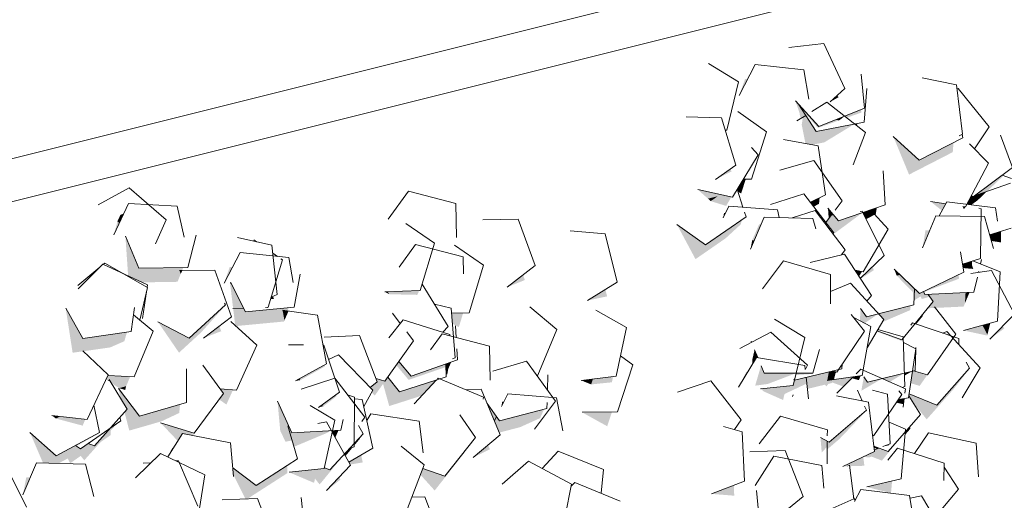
# Model space of a CAD drawing. Header units: millimetres. Extents: x 7522813 to 7573737, y -9734 to 10800.
# Tile 15 of 71: x 7529962 to 7531713, y 1136 to 1990. Entities that reach past the tile are written whole.
import ezdxf

# ---------------------------------------------------------------- set-up
doc = ezdxf.new("R2010")
doc.units = ezdxf.units.MM
doc.header["$MEASUREMENT"] = 0
for name, color, linetype in [('Nowe_2025-10-27 Żywopłot', 7, 'Continuous'), ('Nowe_260-A Balustrady', 7, 'Continuous'), ('Nowe_280-A Dachy Powłoki', 7, 'Continuous')]:
    doc.layers.add(name, color=color, linetype=linetype)
for name, color, linetype, lineweight, true_color in [('Nowe_2025-10-27 Żywopłot_Nr_pióra__81', 7, 'Continuous', 13, 0x6a6a6a), ('Nowe_2025-10-27 Żywopłot_Nr_pióra__82', 7, 'Continuous', 13, 0xaaaaaa), ('Nowe_280-A Dachy Powłoki_Nr_pióra__61', 7, 'Continuous', 13, 0x6a6a6a), ('Nowe_280-A Dachy Powłoki_Nr_pióra__81', 7, 'Continuous', 13, 0x6a6a6a)]:
    doc.layers.add(name, color=color, linetype=linetype, lineweight=lineweight, true_color=true_color)
doc.layers.add('Nowe_260-A Balustrady_Nr_pióra__11', color=7, linetype='Continuous', lineweight=13)

# ---------------------------------------------------------------- blocks, each defined once
blk = doc.blocks.new('ElemPrzekroju_10', base_point=(6982742.1, 0))
at = {"layer": 'Nowe_260-A Balustrady_Nr_pióra__11', "color": 7, "linetype": 'Continuous', "lineweight": 13}
blk.add_line((7524874.6, 472.5), (7545705.1, 5688.5), dxfattribs=at)
blk = doc.blocks.new('ElemPrzekroju_77', base_point=(6982742.1, 0))
at = {"layer": 'Nowe_280-A Dachy Powłoki_Nr_pióra__81', "linetype": 'Continuous', "lineweight": 0, "true_color": 0x1a1a1a}
for points in [[(7531241.6, 1855.7), (7531256.5, 1884.3), (7531252.1, 1884.8)], [(7531341.8, 1845.1), (7531348.8, 1824.3), (7531350.7, 1814.3), (7531359.9, 1820.1), (7531347.2, 1840), (7531342.6, 1845)], [(7531446.8, 1804.9), (7531450.8, 1801.8), (7531451.9, 1805.9)], [(7531352.8, 1803.5), (7531359.4, 1770.1), (7531371.5, 1767.9), (7531393, 1772.2)], [(7531539.8, 1760.5), (7531515.7, 1782.5), (7531526.2, 1757.1)], [(7531539.8, 1760.5), (7531526.2, 1757.1), (7531543.7, 1714.9), (7531621.4, 1754.8), (7531622.7, 1771.7), (7531561.8, 1740.5)], [(7531248.8, 1706.6), (7531237.9, 1688.8), (7531239, 1685.3), (7531247, 1687.3), (7531253.2, 1706.7)], [(7531208, 1679.5), (7531168, 1688.1), (7531186, 1672.1), (7531203.6, 1676.5)], [(7531239, 1685.3), (7531239.3, 1684.5), (7531245.1, 1681.3), (7531247, 1687.3)], [(7531647, 1662.6), (7531649.4, 1661.7), (7531654.6, 1661.1), (7531665.8, 1669.4), (7531665.9, 1677.5), (7531664.9, 1678.7), (7531665.9, 1679.1), (7531665.9, 1681.6), (7531657.4, 1675.2), (7531654.6, 1677.1)], [(7531203.6, 1676.5), (7531186, 1672.1), (7531190.9, 1667.7)], [(7531582.1, 1666.8), (7531602.4, 1650.8), (7531609, 1662.8)], [(7531486.4, 1656.1), (7531475.1, 1652.2), (7531484, 1642.4)], [(7530135.7, 1631.6), (7530129.6, 1607.7), (7530139.2, 1628.5)], [(7531400.5, 1636.1), (7531395.7, 1629.9), (7531410, 1611.1), (7531409.4, 1610.3), (7531412.7, 1611.5)], [(7531405.3, 1642.5), (7531409.8, 1643.1), (7531407.7, 1645.6)], [(7531181.9, 1590.2), (7531130.8, 1626.2), (7531163.9, 1564.6), (7531217.5, 1601.7), (7531200.5, 1603)], [(7531572.9, 1615.8), (7531567.7, 1584.6), (7531580.5, 1615.8)], [(7531689.4, 1598.8), (7531689.9, 1596.9), (7531706.9, 1594.4), (7531707.1, 1614.2), (7531703.9, 1613.1), (7531706.4, 1596.7)], [(7530173.7, 1548.5), (7530150, 1605.2), (7530154.8, 1535), (7530180, 1523.3), (7530242.7, 1524.3), (7530248.3, 1538.4), (7530246.2, 1544.5), (7530250.8, 1544.5), (7530252.9, 1549.8)], [(7531261.7, 1582.5), (7531268.2, 1597.8), (7531264.7, 1598.1)], [(7530335.7, 1550.9), (7530325.4, 1521.7), (7530340.3, 1550.4)], [(7531478.5, 1550.7), (7531457, 1530.1), (7531457.4, 1529.5), (7531481.2, 1545.2)], [(7531517.2, 1547), (7531521.7, 1535.3), (7531527.7, 1536.8)], [(7530829.1, 1514.8), (7530860.4, 1527.5), (7530857.1, 1536.5)], [(7530338.5, 1520.4), (7530336.3, 1520.6), (7530341.4, 1478.3), (7530348.3, 1501)], [(7530616.8, 1506.4), (7530611.6, 1506.2), (7530619.4, 1502.2)], [(7530971.5, 1490.9), (7531006.6, 1498.4), (7531003.5, 1510.8)], [(7531586.4, 1489.2), (7531576.6, 1477.2), (7531587.1, 1477.7), (7531588.7, 1480), (7531590.4, 1477.9), (7531640.8, 1480.3), (7531643.1, 1486.3), (7531644.1, 1504.4), (7531643.7, 1505.1), (7531577.9, 1502)], [(7530043.8, 1477.5), (7530056.1, 1398.2), (7530073.7, 1400.7), (7530074.1, 1401.4), (7530074.7, 1400.8), (7530123, 1407.7), (7530133.1, 1432.1), (7530074.2, 1423.8)], [(7530360.2, 1477.6), (7530341, 1477), (7530341.6, 1476.7), (7530343.5, 1461.4), (7530393.6, 1474), (7530363.5, 1471.1)], [(7530393.6, 1474), (7530343.5, 1461.4), (7530345.3, 1446.2), (7530346, 1445.6), (7530432.1, 1453.7), (7530432.8, 1455.8), (7530429.5, 1473.8), (7530438.5, 1472.5), (7530440.6, 1478.4)], [(7530730, 1468.3), (7530731.5, 1449.8), (7530743, 1443.8), (7530750.7, 1469)], [(7531493, 1468.4), (7531489.3, 1467.5), (7531490.9, 1465.8)], [(7531567.7, 1466.3), (7531554, 1449.6), (7531556.2, 1448.9), (7531568.3, 1463.6)], [(7530240.8, 1435.8), (7530207.9, 1453), (7530222.7, 1431.3)], [(7530222.7, 1431.3), (7530245.3, 1398.3), (7530285, 1434.7), (7530282.6, 1441.5), (7530263.4, 1423.9), (7530240.8, 1435.8)], [(7530288.7, 1424.3), (7530320.3, 1436.5), (7530317, 1445.9)], [(7531674.3, 1447), (7531640.4, 1437.8), (7531682.9, 1428.7), (7531683, 1430.4)], [(7531709.8, 1445.4), (7531687.1, 1422.6), (7531712.9, 1441.2), (7531710.7, 1445.4)], [(7531263.6, 1416.7), (7531262.8, 1418.9), (7531262.9, 1416.3)], [(7531267.9, 1382.6), (7531264.7, 1385.5), (7531265.1, 1378)], [(7530719.9, 1370.5), (7530720.2, 1359.2), (7530722.5, 1360), (7530724.1, 1369.4)], [(7531549.9, 1365.7), (7531546.8, 1345), (7531548.1, 1343.6), (7531564.7, 1362.3), (7531551.3, 1366)], [(7530119.1, 1357.8), (7530115.6, 1350.5), (7530118.9, 1348.3), (7530121.2, 1350.9), (7530125.4, 1344), (7530138.9, 1335.2), (7530151.4, 1338.8), (7530158.3, 1355.5)], [(7530452.6, 1348.4), (7530460.8, 1349.3), (7530459.8, 1352.3)], [(7530598, 1346.5), (7530585.3, 1336.2), (7530590, 1331.4), (7530588, 1327.8), (7530593.5, 1322.2), (7530608.2, 1342.8), (7530619.2, 1303.4), (7530676.9, 1321.9), (7530703.5, 1350.2), (7530637.3, 1329), (7530616.6, 1354.8), (7530611.6, 1347.8), (7530595.8, 1352.4)], [(7530960.6, 1349.1), (7530978.3, 1341.9), (7530981.5, 1351.6)], [(7531254.2, 1364.4), (7531240.6, 1336.9), (7531256.7, 1364)], [(7531401, 1364.3), (7531360.5, 1354.6), (7531362.8, 1333.9), (7531393.9, 1341.4), (7531396.9, 1338.4), (7531400, 1342.8), (7531406.3, 1344.3), (7531406.6, 1345.5), (7531426.6, 1338.2), (7531429.9, 1341), (7531444.2, 1355.6), (7531398.2, 1348.6)], [(7530175, 1285.3), (7530137.5, 1334.8), (7530142.4, 1316.1), (7530153.3, 1298), (7530148.4, 1292.6), (7530156.9, 1259.8), (7530213.9, 1276.2), (7530233.2, 1302.1)], [(7530316.6, 1315.2), (7530329.6, 1306.1), (7530341.3, 1332.2), (7530318.4, 1334.3), (7530324.5, 1325.9)], [(7531543.8, 1325.3), (7531543.3, 1321.8), (7531551.8, 1308.3), (7531575.1, 1279.8), (7531623.5, 1334.3), (7531621.2, 1336.9), (7531593.2, 1305.3)], [(7531321.8, 1323.3), (7531285.3, 1329.4), (7531319.6, 1314.2)], [(7530212.2, 1273.9), (7530243.2, 1241.3), (7530251.5, 1254.5), (7530269.8, 1251), (7530306.4, 1300.3), (7530306.2, 1301.2), (7530272.2, 1255.4)], [(7530446.1, 1256.1), (7530420.5, 1312.1), (7530425.3, 1259.7), (7530438.9, 1268.4), (7530449.6, 1231.6), (7530451.3, 1231.7), (7530454.8, 1247.6), (7530449.9, 1256.3)], [(7530809.9, 1284.8), (7530793.5, 1307.7), (7530806.1, 1277)], [(7530033.5, 1285), (7530019.3, 1286.6), (7530026.5, 1281.2)], [(7531015.2, 1292.9), (7530962.1, 1292.3), (7531006.9, 1267.5)], [(7530026.9, 1215.2), (7529980.2, 1256.5), (7530003.5, 1202.1), (7530031, 1201.5), (7530047.3, 1210.2), (7530051.8, 1201.8), (7530070.5, 1214.8), (7530076.8, 1207), (7530105.5, 1239.1), (7530123.6, 1251.7), (7530123.5, 1259.3), (7530135.2, 1272.4), (7530135.2, 1272.8), (7530123.6, 1264.7), (7530094.9, 1232.6), (7530083.9, 1237.1), (7530069.9, 1227.4), (7530061.2, 1233.5)], [(7530852.2, 1266), (7530809.1, 1269.6), (7530814.6, 1256.2)], [(7530878.7, 1263.7), (7530877.6, 1262.3), (7530878.8, 1263.7)], [(7531537, 1257.4), (7531536.5, 1252.2), (7531546, 1263.1), (7531545.2, 1267)], [(7531398.1, 1226.3), (7531419.5, 1244.6), (7531418.4, 1253.7), (7531401.3, 1239.1), (7531398.2, 1240.8)], [(7530224.8, 1213.3), (7530225.4, 1213), (7530235.2, 1228.6), (7530233.5, 1228.9)], [(7530768.4, 1212.1), (7530798.2, 1226.6), (7530795, 1234.4)], [(7531552.9, 1219), (7531553.4, 1218.9), (7531561.1, 1230.4), (7531560.1, 1230.6)], [(7530547.5, 1203.8), (7530549.9, 1199.5), (7530572.1, 1203.2), (7530569.2, 1216.5)], [(7530678.9, 1192.2), (7530674.7, 1181.3), (7530700, 1153.3), (7530754.4, 1222.2), (7530753.9, 1224.3), (7530718.1, 1178.9)], [(7531473.8, 1218.8), (7531425.6, 1196.1), (7531432.7, 1196.3), (7531437.6, 1198.5), (7531437.9, 1196.5), (7531464.2, 1197.3), (7531462.3, 1213), (7531473.2, 1212.2)], [(7530382.5, 1162.5), (7530341, 1193.8), (7530342.1, 1181.2), (7530363.6, 1138.4), (7530366.9, 1138.5), (7530437.9, 1184.1), (7530438.1, 1198.2)], [(7529967.7, 1145.9), (7529980.8, 1176.7), (7529973.7, 1176.8)], [(7530441.1, 1185.7), (7530485.5, 1166.9), (7530487.2, 1174.5), (7530495.2, 1164.3), (7530499.2, 1168.6), (7530486.8, 1190.6)], [(7530530.2, 1176.9), (7530507.9, 1153.1), (7530532.4, 1172.9)], [(7531270, 1162.3), (7531278.5, 1175.7), (7531278.1, 1176.6)], [(7531192.2, 1147.3), (7531232.8, 1144.1), (7531232, 1162.5)], [(7531513.5, 1170.3), (7531468.6, 1159.6), (7531510.5, 1148.9), (7531511.6, 1148.8)]]:
    blk.add_hatch(color=250, dxfattribs=at).paths.add_polyline_path(points)
at = {"layer": 'Nowe_280-A Dachy Powłoki_Nr_pióra__61', "color": 251, "linetype": 'Continuous', "lineweight": 13, "true_color": 0x6a6a6a}
blk.add_line((7525090.8, 452.4), (7545724.4, 5610.8), dxfattribs=at)
blk = doc.blocks.new('ElemPrzekroju_358', base_point=(6982742.1, 0))
at = {"layer": 'Nowe_2025-10-27 Żywopłot_Nr_pióra__81', "linetype": 'Continuous', "lineweight": 0, "true_color": 0x1a1a1a}
for points in [[(7531341.9, 1845.8), (7531341.8, 1845.1), (7531342.6, 1845)], [(7531383.4, 1800.5), (7531347.2, 1840), (7531353.2, 1830.6), (7531381.6, 1797.9), (7531419.4, 1811.2), (7531413.5, 1812.6)], [(7531403.4, 1844.1), (7531418.5, 1852.6), (7531415.4, 1855.2)], [(7531429, 1818.7), (7531432.6, 1815.9), (7531458.9, 1825.1), (7531458.3, 1830.5)], [(7531359.9, 1820.1), (7531354.9, 1817), (7531352.8, 1803.5), (7531393, 1772.2), (7531446.8, 1804.9), (7531378.3, 1791.2)], [(7531413.5, 1812.6), (7531419.4, 1811.2), (7531429, 1818.7)], [(7531636.7, 1785.9), (7531632.6, 1784), (7531637.3, 1784.7)], [(7531199.6, 1706.3), (7531228.2, 1720.8), (7531225.3, 1724.2)], [(7531665.9, 1679.1), (7531682.1, 1684.9), (7531711.6, 1712.9), (7531709, 1713.8), (7531665.9, 1681.6)], [(7531664.9, 1678.7), (7531665.9, 1677.5), (7531679.1, 1682), (7531681.7, 1684.8)], [(7531665.9, 1677.5), (7531665.8, 1669.4), (7531679.1, 1682)], [(7531190.9, 1667.7), (7531218.4, 1659.2), (7531227.8, 1675.3), (7531208, 1679.5)], [(7531384.6, 1673.7), (7531368.3, 1665.7), (7531374.2, 1658), (7531383.5, 1662.9)], [(7531214.5, 1646.6), (7531213.1, 1638.2), (7531217.4, 1647)], [(7531399.5, 1655.4), (7531400.8, 1636.6), (7531407.7, 1645.6)], [(7531400.5, 1636.1), (7531412.7, 1611.5), (7531461.2, 1647.5), (7531418.4, 1632.8), (7531409.8, 1643.1), (7531405.3, 1642.5)], [(7531417.1, 1657.9), (7531412.2, 1651.5), (7531417.6, 1657.7)], [(7531461.2, 1647.5), (7531467.1, 1635.5), (7531482.7, 1643.8), (7531475.1, 1652.2)], [(7531639.1, 1658.2), (7531641.3, 1653.2), (7531643.9, 1657.5)], [(7531246.9, 1635.1), (7531200.5, 1603), (7531217.5, 1601.7), (7531244.1, 1626.1)], [(7531277, 1626.6), (7531264.7, 1598.1), (7531268.2, 1597.8), (7531280.5, 1626.7)], [(7531687, 1607.7), (7531689.4, 1598.8), (7531706.4, 1596.7), (7531703.9, 1613.1)], [(7531638.5, 1555.5), (7531639.6, 1548.8), (7531657.8, 1547.2), (7531655.5, 1554.6), (7531650.7, 1559.3)], [(7531650.7, 1559.3), (7531655.5, 1554.6), (7531655.5, 1560.8)], [(7531459.9, 1542.3), (7531447.6, 1544.7), (7531454.6, 1533.9)], [(7531527.7, 1536.8), (7531521.7, 1535.3), (7531553, 1503.2), (7531553.3, 1512.2)], [(7531569.4, 1507.3), (7531569.9, 1506.1), (7531632.8, 1529.9), (7531631.6, 1536.8)], [(7531553.3, 1512.2), (7531552.7, 1493), (7531553.7, 1492), (7531564.4, 1498.3), (7531566.3, 1493.7), (7531580.6, 1497.9), (7531577.9, 1502), (7531571.9, 1501.7), (7531569.4, 1507.3), (7531562, 1503.7)], [(7531644.1, 1504.4), (7531643.1, 1486.3), (7531651.3, 1505.5), (7531648.7, 1505.4)], [(7531643.7, 1505.1), (7531644.1, 1504.4), (7531648.7, 1505.4)], [(7531467.9, 1462.1), (7531457.5, 1476.8), (7531456.2, 1455.1), (7531464.6, 1450.7), (7531489.3, 1467.5)], [(7531490.9, 1465.8), (7531498.7, 1457.3), (7531495.8, 1452.5), (7531545.7, 1474), (7531546.7, 1482), (7531493, 1468.4)], [(7531587.1, 1477.7), (7531589.8, 1478.6), (7531588.7, 1480)], [(7531486.1, 1435.9), (7531529.6, 1419.5), (7531533.4, 1424.4), (7531530.8, 1421.2), (7531486.7, 1437.1)], [(7531554, 1449.6), (7531533.4, 1424.4), (7531533.5, 1422.6)], [(7531688.1, 1450.7), (7531674.3, 1447), (7531683, 1430.4)], [(7531709.8, 1445.4), (7531710.7, 1445.4), (7531710.7, 1446.4)], [(7531269, 1403.3), (7531264.7, 1385.5), (7531267.9, 1382.6), (7531272.3, 1390), (7531274.5, 1389.6)], [(7531280.4, 1375.1), (7531270, 1339.7), (7531292.4, 1342.7), (7531322.5, 1362), (7531285.7, 1361.9)], [(7531398.2, 1348.6), (7531410, 1350.4), (7531412.9, 1361.6), (7531414.6, 1364), (7531407.7, 1365.9), (7531401, 1364.3)], [(7531418.1, 1368.4), (7531407.7, 1365.9), (7531410.7, 1365.1)], [(7531279.3, 1334.3), (7531285.3, 1329.4), (7531321.8, 1323.3), (7531322.5, 1325), (7531361.7, 1343.5), (7531360.5, 1354.6), (7531340.1, 1349.7), (7531337.7, 1339.7)], [(7531292.4, 1342.7), (7531343, 1362), (7531322.5, 1362)], [(7531339.7, 1349.7), (7531338.7, 1351.1), (7531339.5, 1349.5), (7531340.1, 1349.7)], [(7531342.1, 1358.5), (7531371.7, 1360.6), (7531372.1, 1362.1), (7531343, 1362)], [(7531441.8, 1353.1), (7531454.3, 1349.5), (7531457.8, 1357.6), (7531444.2, 1355.6)], [(7531463.2, 1355.2), (7531458.8, 1330.6), (7531495.9, 1352.3), (7531469.7, 1345.9)], [(7531535.4, 1362.1), (7531495.9, 1352.3), (7531509.4, 1346.3)], [(7531535.4, 1362.1), (7531535.5, 1357.5), (7531549.9, 1365.7)], [(7531548.1, 1343.6), (7531562.5, 1339.3), (7531576.3, 1359), (7531564.7, 1362.3)], [(7531642.9, 1361.4), (7531621.2, 1336.9), (7531623.5, 1334.3), (7531642.6, 1358.5)], [(7531429.9, 1341), (7531426.6, 1338.2), (7531427.1, 1338.2)], [(7531531.6, 1336.5), (7531531.9, 1336.4), (7531531.9, 1336.6)], [(7531521.1, 1309.6), (7531533.8, 1306.6), (7531535.1, 1316.7), (7531524.8, 1314.9)], [(7531465.3, 1293.8), (7531418.4, 1253.7), (7531419.5, 1244.6), (7531465.3, 1292.5)], [(7531398.2, 1240.8), (7531386.1, 1247.7), (7531388.4, 1220.8), (7531398.2, 1231.5)], [(7531473.2, 1212.2), (7531476.9, 1213.6), (7531495.4, 1206.5), (7531537, 1257.4), (7531506.6, 1222.4), (7531490.2, 1228.8), (7531482, 1225.6), (7531482.3, 1222.9), (7531473.8, 1218.8)], [(7531481.1, 1251.3), (7531478.6, 1251.9), (7531479.1, 1248.4)], [(7531481.1, 1232.3), (7531481.5, 1229.6), (7531486.7, 1227.4), (7531490.2, 1228.8)], [(7531497, 1231.4), (7531508.1, 1233.8), (7531507.5, 1235.5)], [(7531278.1, 1176.6), (7531278.5, 1175.7), (7531292.5, 1197.8), (7531291, 1197.3)], [(7531437.6, 1198.5), (7531432.7, 1196.3), (7531437.8, 1197.1)], [(7531446.4, 1133.7), (7531447.7, 1136.1), (7531447.4, 1136.7)]]:
    blk.add_hatch(color=250, dxfattribs=at).paths.add_polyline_path(points)
at = {"layer": 'Nowe_2025-10-27 Żywopłot_Nr_pióra__82', "color": 253, "linetype": 'Continuous', "lineweight": 13, "true_color": 0xaaaaaa}
for p, q in [((7531392.1, 1947.8), (7531329.6, 1941.1)), ((7531429.5, 1868.1), (7531392.1, 1947.8)), ((7531240.4, 1879.6), (7531187.1, 1912.5)), ((7531270.2, 1910.4), (7531241.6, 1855.7)), ((7531356.7, 1901.2), (7531270.2, 1910.4)), ((7531365.7, 1849), (7531356.7, 1901.2)), ((7531464.4, 1832.9), (7531458.5, 1893.2)), ((7531219.4, 1794), (7531240.4, 1879.6)), ((7531628.3, 1874.4), (7531566.7, 1887.1)), ((7531638.8, 1786.9), (7531628.3, 1874.4)), ((7531403.4, 1844.1), (7531429.5, 1868.1)), ((7531463.7, 1808.3), (7531468.6, 1868)), ((7531630.8, 1867.8), (7531629.2, 1867.2)), ((7531686, 1799.6), (7531630.8, 1867.8)), ((7531341.9, 1845.8), (7531383.4, 1800.5)), ((7531347.2, 1840), (7531378.3, 1791.2)), ((7531397.2, 1843.5), (7531370.6, 1826.8)), ((7531466.2, 1789.8), (7531397.2, 1843.5)), ((7531290.1, 1790.8), (7531239.2, 1827.1)), ((7531383.4, 1800.5), (7531464.4, 1832.9)), ((7531210, 1815.7), (7531147.1, 1817.6)), ((7531235.8, 1731.5), (7531210, 1815.7)), ((7531359.9, 1820.1), (7531344.1, 1810.2)), ((7531378.3, 1791.2), (7531463.7, 1808.3)), ((7531216.7, 1793.8), (7531219.4, 1794)), ((7531263.2, 1706.9), (7531290.1, 1790.8)), ((7531444, 1732.5), (7531466.2, 1789.8)), ((7531632.6, 1784), (7531638.8, 1786.9)), ((7531639.5, 1780.3), (7531638.3, 1786.6)), ((7531659.9, 1760.8), (7531686, 1799.6)), ((7531382, 1766), (7531320.2, 1777.2)), ((7531515.7, 1782.5), (7531561.8, 1740.5)), ((7531561.8, 1740.5), (7531639.5, 1780.3)), ((7531685.2, 1735.2), (7531651.2, 1769.6)), ((7531727.5, 1727.6), (7531706.4, 1785.2)), ((7531275.2, 1750), (7531263.5, 1763.2)), ((7531394.8, 1678.8), (7531382, 1766)), ((7531229.5, 1674.9), (7531275.2, 1750)), ((7531374.2, 1739.8), (7531313.8, 1722.5)), ((7531425, 1668.2), (7531374.2, 1739.8)), ((7531644.3, 1657.4), (7531685.2, 1735.2)), ((7531199.6, 1706.3), (7531235.8, 1731.5)), ((7531500.9, 1661.1), (7531497.9, 1721.4)), ((7531657.4, 1675.2), (7531727.5, 1727.6)), ((7531248.8, 1706.6), (7531263.2, 1706.9)), ((7531723.9, 1699.9), (7531664.9, 1678.7)), ((7531725.7, 1708.1), (7531709, 1713.8)), ((7531168, 1688.1), (7531229.5, 1674.9)), ((7531248.3, 1656.8), (7531237.9, 1688.8)), ((7531356.7, 1680.9), (7531297, 1661.5)), ((7531410, 1611.1), (7531356.7, 1680.9)), ((7531368.3, 1665.7), (7531394.8, 1678.8)), ((7531412.2, 1651.5), (7531425, 1668.2)), ((7531582.1, 1666.8), (7531609, 1662.8)), ((7531611, 1666.6), (7531597.2, 1641.3)), ((7531697.4, 1655.7), (7531611, 1666.6)), ((7531654.6, 1677.1), (7531657.4, 1675.2)), ((7531223.1, 1658.7), (7531213.1, 1638.2)), ((7531309.9, 1652), (7531223.1, 1658.7)), ((7531253.8, 1639.9), (7531251.1, 1648.3)), ((7531312.6, 1638.5), (7531309.9, 1652)), ((7531376.8, 1651.1), (7531335.7, 1637.9)), ((7531429.9, 1581.2), (7531376.8, 1651.1)), ((7531399.5, 1655.4), (7531418.4, 1632.8)), ((7531418.4, 1632.8), (7531500.9, 1661.1)), ((7531460.1, 1649.6), (7531456.9, 1649.2)), ((7531499.3, 1570.8), (7531460.1, 1649.6)), ((7531506.5, 1617.7), (7531475.1, 1652.2)), ((7531639.1, 1658.2), (7531644.3, 1657.4)), ((7531649.4, 1661.7), (7531647, 1662.6)), ((7531672.2, 1653.8), (7531668, 1655.3)), ((7531670.8, 1565.7), (7531672.2, 1653.8)), ((7531701, 1631.9), (7531697.4, 1655.7)), ((7531181.9, 1590.2), (7531253.8, 1639.9)), ((7531285.7, 1639.1), (7531261.7, 1582.5)), ((7531372.8, 1637), (7531285.7, 1639.1)), ((7531377.6, 1618.5), (7531372.8, 1637)), ((7531395.7, 1629.9), (7531407.7, 1645.6)), ((7531409.8, 1643.1), (7531405.3, 1642.5)), ((7531591, 1641.4), (7531567.7, 1584.6)), ((7531678, 1640.6), (7531591, 1641.4)), ((7531693.6, 1583.4), (7531678, 1640.6)), ((7531130.8, 1626.2), (7531181.9, 1590.2)), ((7531408.6, 1609.2), (7531410, 1611.1)), ((7531462.2, 1541.8), (7531506.5, 1617.7)), ((7531687, 1607.7), (7531725, 1619.9)), ((7531706.4, 1596.7), (7531703.9, 1613.1)), ((7531423.5, 1572.2), (7531429.9, 1581.2)), ((7531640.8, 1541.2), (7531635, 1577.4)), ((7531320.3, 1561.4), (7531282.8, 1512)), ((7531404, 1537.2), (7531320.3, 1561.4)), ((7531428.9, 1573.5), (7531367.8, 1558.7)), ((7531476.6, 1499.7), (7531428.9, 1573.5)), ((7531457, 1530.1), (7531499.3, 1570.8)), ((7531638.5, 1555.5), (7531670.8, 1565.7)), ((7531705.9, 1542.3), (7531657.2, 1561.4)), ((7531670.6, 1556.1), (7531672.3, 1563.7)), ((7531447.6, 1544.7), (7531462.2, 1541.8)), ((7531517.2, 1547), (7531562, 1503.7)), ((7531562, 1503.7), (7531640.8, 1541.2)), ((7531690, 1544.6), (7531653.7, 1539.1)), ((7531667.1, 1541.1), (7531667.5, 1543.1)), ((7531731, 1466.8), (7531690, 1544.6)), ((7531701, 1454.3), (7531705.9, 1542.3)), ((7531403.9, 1485.2), (7531404, 1537.2)), ((7531658.9, 1505.8), (7531665.1, 1532.7)), ((7531439.4, 1521.9), (7531403.9, 1507)), ((7531498.7, 1457.3), (7531439.4, 1521.9)), ((7531552.4, 1483.5), (7531553.3, 1512.2)), ((7531569.4, 1507.3), (7531571.9, 1501.7)), ((7531468.6, 1490.1), (7531476.6, 1499.7)), ((7531530.8, 1421.2), (7531586.4, 1489.2)), ((7531571.9, 1501.7), (7531658.9, 1505.8)), ((7531586.4, 1489.2), (7531577.9, 1502)), ((7531457.5, 1476.8), (7531467.9, 1462.1)), ((7531467.9, 1462.1), (7531552.4, 1483.5)), ((7531626.7, 1431), (7531588.7, 1480)), ((7531358.1, 1425.5), (7531304.6, 1458)), ((7531464.6, 1436.4), (7531440.9, 1466.4)), ((7531475.6, 1444.8), (7531445.2, 1461)), ((7531468.9, 1406.8), (7531498.7, 1457.3)), ((7531640.4, 1437.8), (7531701, 1454.3)), ((7531687.1, 1422.6), (7531731, 1466.8)), ((7531415, 1363.9), (7531464.6, 1436.4)), ((7531460.4, 1358), (7531475.6, 1444.8)), ((7531486.7, 1437.1), (7531530.8, 1421.2)), ((7531533.4, 1426.3), (7531488.3, 1439.7)), ((7531549.6, 1451.1), (7531546.7, 1447.5)), ((7531632.3, 1423.7), (7531549.6, 1451.1)), ((7531611.1, 1436.2), (7531603.7, 1433.2)), ((7531669.9, 1371.2), (7531611.1, 1436.2)), ((7531297.9, 1434.9), (7531242.6, 1405.6)), ((7531262.8, 1418.9), (7531263.6, 1416.7)), ((7531362.8, 1376.1), (7531297.9, 1434.9)), ((7531337.7, 1339.7), (7531358.1, 1425.5)), ((7531536.1, 1338.2), (7531533.4, 1426.3)), ((7531576.4, 1359), (7531626.7, 1431)), ((7531631.9, 1413.2), (7531632.3, 1423.7)), ((7531269, 1403.3), (7531274.5, 1389.6)), ((7531372.7, 1362.1), (7531384.5, 1404.2)), ((7531555.9, 1405.2), (7531533.7, 1416.4)), ((7531542.7, 1318), (7531555.9, 1405.2)), ((7531554.3, 1366.7), (7531555.7, 1403.4)), ((7531555.7, 1405.3), (7531555.8, 1407.5)), ((7531272.3, 1390), (7531240.6, 1336.9)), ((7531358.2, 1375.5), (7531272.3, 1390)), ((7531280.4, 1375.1), (7531285.7, 1361.9)), ((7531339.7, 1349.7), (7531424.4, 1369.9)), ((7531358.9, 1368.6), (7531358.2, 1375.5)), ((7531359.5, 1369.2), (7531362.8, 1376.1)), ((7531407.7, 1365.9), (7531415, 1363.9)), ((7531424.4, 1369.9), (7531424.7, 1378.2)), ((7531457.7, 1369.3), (7531449.4, 1360.9)), ((7531537.5, 1333.9), (7531457.7, 1369.3)), ((7531469.7, 1345.9), (7531554.3, 1366.7)), ((7531551.3, 1366), (7531576.4, 1359)), ((7531593.2, 1305.3), (7531651.4, 1370.9)), ((7531638.2, 1318.2), (7531669.9, 1371.2)), ((7531651.4, 1370.9), (7531645.1, 1381.3)), ((7531285.7, 1361.9), (7531372.7, 1362.1)), ((7531338.7, 1351.1), (7531339.7, 1349.7)), ((7531364.8, 1316), (7531360.5, 1354.6)), ((7531398.2, 1348.6), (7531460.4, 1358)), ((7531444.2, 1355.6), (7531415.3, 1326.2)), ((7531463.2, 1355.2), (7531469.7, 1345.9)), ((7531191.1, 1348.2), (7531131.7, 1328.1)), ((7531245.3, 1279.2), (7531191.1, 1348.2)), ((7531279.3, 1334.3), (7531337.7, 1339.7)), ((7531460.5, 1312.5), (7531452.2, 1331.5)), ((7531505.2, 1324.6), (7531478.4, 1331.9)), ((7531531.6, 1336.5), (7531536.1, 1338.2)), ((7531536.4, 1326.4), (7531537.5, 1333.9)), ((7531336.5, 1320.5), (7531337.8, 1323.3)), ((7531471.3, 1310.4), (7531414.7, 1321.7)), ((7531481.3, 1251.2), (7531530.8, 1323.8)), ((7531510.1, 1236.5), (7531505.2, 1324.6)), ((7531524.8, 1314.9), (7531542.7, 1318)), ((7531530.8, 1323.8), (7531525.5, 1330.5)), ((7531533.1, 1301.6), (7531535.1, 1316.7)), ((7531564, 1288.7), (7531543.3, 1321.8)), ((7531543.8, 1325.3), (7531593.2, 1305.3)), ((7531401.3, 1239.1), (7531467.8, 1296)), ((7531467.8, 1296), (7531464.7, 1303)), ((7531482.3, 1222.9), (7531471.3, 1310.4)), ((7531233.2, 1261.6), (7531245.3, 1279.2)), ((7531314.8, 1285.6), (7531277.1, 1236.4)), ((7531398.4, 1260.9), (7531314.8, 1285.6)), ((7531506.6, 1222.4), (7531564, 1288.7)), ((7531246.8, 1257.8), (7531213.9, 1267)), ((7531398.3, 1250.3), (7531398.4, 1260.9)), ((7531537.4, 1262.1), (7531508, 1274.6)), ((7531529.7, 1174.2), (7531537.4, 1262.1)), ((7531250.9, 1169.7), (7531246.8, 1257.8)), ((7531386.1, 1247.7), (7531401.3, 1239.1)), ((7531478.6, 1251.9), (7531481.3, 1251.2)), ((7531578.2, 1256.1), (7531553.4, 1218.9)), ((7531663.3, 1237.3), (7531578.2, 1256.1)), ((7531398, 1200.7), (7531398.2, 1240.8)), ((7531481.1, 1232.3), (7531506.6, 1222.4)), ((7531482, 1225.6), (7531490.2, 1228.8)), ((7531497, 1231.4), (7531510.1, 1236.5)), ((7531523.4, 1228.6), (7531506.2, 1207.3)), ((7531606.3, 1201.8), (7531523.4, 1228.6)), ((7531667, 1177.4), (7531663.3, 1237.3)), ((7531323.3, 1224.5), (7531260.5, 1222)), ((7531303.1, 1214.5), (7531270, 1162.3)), ((7531388.6, 1197.7), (7531303.1, 1214.5)), ((7531355.2, 1142.5), (7531323.3, 1224.5)), ((7531425.6, 1196.1), (7531482.3, 1222.9)), ((7531391.9, 1157.5), (7531388.6, 1197.7)), ((7531445.5, 1138.3), (7531437.6, 1198.5)), ((7531605.3, 1171.2), (7531606.3, 1201.8)), ((7531631.5, 1155.8), (7531606.1, 1194.9)), ((7531468.6, 1159.6), (7531529.7, 1174.2)), ((7531192.2, 1147.3), (7531250.9, 1169.7)), ((7531575.3, 1088.5), (7531631.5, 1155.8)), ((7531277.9, 1093), (7531272.5, 1153.2)), ((7531306.6, 1103.2), (7531355.2, 1142.5)), ((7531365.6, 1103.2), (7531445.5, 1138.3)), ((7531447.7, 1136.1), (7531445.1, 1141.1)), ((7531458.2, 1155.4), (7531446.4, 1133.7)), ((7531544.6, 1144.7), (7531458.2, 1155.4)), ((7531548.7, 1118.7), (7531544.6, 1144.7)), ((7531565.7, 1144), (7531545.4, 1139.7)), ((7531610.9, 1068.6), (7531565.7, 1144))]:
    blk.add_line(p, q, dxfattribs=at)
blk = doc.blocks.new('ElemPrzekroju_359', base_point=(6982742.1, 0))
at = {"layer": 'Nowe_2025-10-27 Żywopłot_Nr_pióra__81', "linetype": 'Continuous', "lineweight": 0, "true_color": 0x1a1a1a}
for points in [[(7530141.1, 1643.3), (7530135.7, 1631.6), (7530139.2, 1628.5), (7530147.1, 1645.5)], [(7530246.2, 1544.5), (7530248.3, 1538.4), (7530251.4, 1544.5)], [(7530337, 1523.4), (7530336.3, 1520.6), (7530338.5, 1520.3)], [(7530616.8, 1506.4), (7530619.4, 1502.2), (7530669.1, 1501.1), (7530672.5, 1508.6)], [(7530341.4, 1478.3), (7530341.9, 1477), (7530360.2, 1477.6), (7530348.3, 1501)], [(7530408.4, 1493.7), (7530414.3, 1493.9), (7530412.1, 1498.4), (7530409.4, 1497.2)], [(7530282.6, 1441.5), (7530285, 1434.7), (7530326.4, 1480.9), (7530326.4, 1481.7)], [(7530399.1, 1478.8), (7530403, 1477.7), (7530403.1, 1479)], [(7530440.1, 1472.3), (7530429.5, 1473.8), (7530432.8, 1455.8)], [(7530714.8, 1434.6), (7530715.3, 1434.5), (7530720.1, 1439.7), (7530719.6, 1440.1)], [(7530133.1, 1432.1), (7530123, 1407.7), (7530148.1, 1418.7), (7530152.8, 1435)], [(7530073.7, 1400.7), (7530074.5, 1401), (7530074.1, 1401.4)], [(7530636.3, 1382.5), (7530636.4, 1382.5), (7530648.9, 1399.9), (7530648.8, 1400)], [(7530734.8, 1388.7), (7530731.8, 1387.4), (7530735.3, 1387.7)], [(7530459.8, 1352.3), (7530460.8, 1349.3), (7530504.5, 1373.7), (7530504.2, 1376.3)], [(7530616.6, 1354.8), (7530616.6, 1354.8), (7530631.8, 1376), (7530653.7, 1350), (7530719.8, 1372.8), (7530719.7, 1378.2), (7530658.3, 1356.6), (7530636.3, 1382.5)], [(7530719.7, 1378.2), (7530719.9, 1370.5), (7530724.1, 1369.4), (7530729.3, 1381.6)], [(7530121.2, 1350.9), (7530118.9, 1348.3), (7530123.2, 1347.7)], [(7530703.5, 1350.2), (7530699.4, 1345.8), (7530708.5, 1351.8)], [(7530981.5, 1351.6), (7530978.3, 1341.9), (7531015.3, 1345.7), (7531017.1, 1355.9)], [(7530151.4, 1338.8), (7530138.9, 1335.2), (7530149.5, 1332.1)], [(7530498.9, 1305.1), (7530502.6, 1303.4), (7530525.1, 1320.4), (7530524.8, 1323.9)], [(7530233.2, 1302.1), (7530213.9, 1276.2), (7530245.7, 1291.1), (7530247.2, 1306.2)], [(7530493.1, 1300.9), (7530502.6, 1303.4), (7530498.9, 1305.1)], [(7530806.1, 1277), (7530809.1, 1269.6), (7530852.2, 1266), (7530887.5, 1282), (7530894.6, 1297.8), (7530815.3, 1277.3), (7530809.9, 1284.8)], [(7530818.8, 1302.7), (7530823.1, 1311.3), (7530820.1, 1311.3)], [(7530911.1, 1306.8), (7530878.7, 1263.7), (7530878.8, 1263.7), (7530911.1, 1306.5)], [(7530033.5, 1285), (7530026.5, 1281.2), (7530074, 1268.6), (7530078.6, 1279.8)], [(7530139.8, 1282.9), (7530123.6, 1264.7), (7530139.9, 1282.6)], [(7530083.9, 1237.1), (7530085.7, 1236.3), (7530123.6, 1264.7)], [(7530425.3, 1259.7), (7530434.7, 1240), (7530446.5, 1242.4), (7530438.9, 1268.4)], [(7530061.2, 1233.5), (7530062.9, 1232.3), (7530102.9, 1254.7), (7530102.7, 1255.6)], [(7530516.1, 1259.7), (7530449.9, 1256.3), (7530454.8, 1247.6), (7530507.4, 1255.2)], [(7530454.8, 1247.6), (7530451.3, 1231.7), (7530507.4, 1255.2)], [(7530518.5, 1259.8), (7530516.1, 1259.7), (7530516.5, 1259)], [(7530518.5, 1259.8), (7530517.8, 1256.7), (7530521.6, 1249.9), (7530524, 1249), (7530529, 1260.3)], [(7530521.6, 1249.9), (7530523.3, 1246.9), (7530523.4, 1246.9), (7530524, 1249)], [(7530567.3, 1247.7), (7530556.7, 1236.3), (7530556.7, 1233), (7530567.5, 1246)], [(7530539.6, 1217.9), (7530541.4, 1214.7), (7530554.5, 1230.4), (7530549.7, 1228.8)], [(7530556.7, 1236.3), (7530549.7, 1228.8), (7530550.6, 1229.1)], [(7530503.6, 1192.5), (7530486.8, 1190.6), (7530499.2, 1168.6), (7530539.6, 1217.9), (7530513.3, 1189.8), (7530503.9, 1193.9)]]:
    blk.add_hatch(color=250, dxfattribs=at).paths.add_polyline_path(points)
at = {"layer": 'Nowe_2025-10-27 Żywopłot_Nr_pióra__82', "color": 253, "linetype": 'Continuous', "lineweight": 13, "true_color": 0xaaaaaa}
for p, q in [((7530156.4, 1691.6), (7530101.7, 1661.2)), ((7530222.5, 1634.2), (7530156.4, 1691.6)), ((7530653.5, 1685.7), (7530617, 1635.6)), ((7530737.7, 1663.3), (7530653.5, 1685.7)), ((7530155.4, 1663.5), (7530129.6, 1607.7)), ((7530242.3, 1658.7), (7530155.4, 1663.5)), ((7530254.6, 1603.8), (7530242.3, 1658.7)), ((7530738.8, 1603.1), (7530737.7, 1663.3)), ((7530203.5, 1592), (7530222.5, 1634.2)), ((7530848.4, 1635.8), (7530785.5, 1634.5)), ((7530878.5, 1553), (7530848.4, 1635.8)), ((7530699.5, 1593.1), (7530648.6, 1627.9)), ((7531003.4, 1609.5), (7530940.8, 1614.7)), ((7530150, 1605.2), (7530173.7, 1548.5)), ((7530260.8, 1549.9), (7530276, 1607.2)), ((7530410.5, 1589.6), (7530349.1, 1603)), ((7530383, 1595.6), (7530378.2, 1598.9)), ((7531024.7, 1523.9), (7531003.4, 1609.5)), ((7530353.8, 1576.4), (7530325.4, 1521.7)), ((7530440.4, 1567.5), (7530353.8, 1576.4)), ((7530420, 1501.9), (7530410.5, 1589.6)), ((7530666.1, 1590.8), (7530636.9, 1550.4)), ((7530750.4, 1568.7), (7530666.1, 1590.8)), ((7530674.4, 1508.6), (7530699.5, 1593.1)), ((7530786.6, 1553.7), (7530735.1, 1589.2)), ((7530403.9, 1479), (7530429.6, 1563.3)), ((7530420.5, 1569.5), (7530412, 1575.5)), ((7530429.6, 1563.3), (7530426.5, 1565.4)), ((7530448.2, 1522.9), (7530440.4, 1567.5)), ((7530751, 1538.7), (7530750.4, 1568.7)), ((7530104.7, 1550.4), (7530065.6, 1517.7)), ((7530110.1, 1555.7), (7530065.7, 1512)), ((7530189.3, 1519), (7530110.1, 1555.7)), ((7530113.5, 1557.7), (7530110.8, 1555.4)), ((7530189.3, 1514.3), (7530113.5, 1557.7)), ((7530173.7, 1548.5), (7530260.8, 1549.9)), ((7530309.1, 1545.1), (7530246.2, 1544.5)), ((7530338.4, 1462.1), (7530309.1, 1545.1)), ((7530761.1, 1469.4), (7530786.6, 1553.7)), ((7530829.1, 1514.8), (7530878.5, 1553)), ((7530450.2, 1479.3), (7530461, 1537.9)), ((7530971.5, 1490.9), (7531024.7, 1523.9)), ((7530175.5, 1456.2), (7530189.3, 1514.3)), ((7530180.3, 1459), (7530187.4, 1506.3)), ((7530188.7, 1514.7), (7530189.3, 1519)), ((7530337, 1523.4), (7530363.5, 1471.1)), ((7530611.6, 1506.2), (7530674.4, 1508.6)), ((7530678, 1519.9), (7530677.8, 1519.9)), ((7530723.8, 1444.9), (7530678, 1519.9)), ((7530409.4, 1497.2), (7530420, 1501.9)), ((7530043.8, 1477.5), (7530074.2, 1423.8)), ((7530160.4, 1436), (7530166.2, 1478.8)), ((7530263.4, 1423.9), (7530327.9, 1483.1)), ((7530327.9, 1483.1), (7530326.5, 1486.1)), ((7530341, 1477), (7530360.2, 1477.6)), ((7530363.5, 1471.1), (7530450.2, 1479.3)), ((7530399.1, 1478.8), (7530403.9, 1479)), ((7530491.7, 1464.9), (7530429.5, 1473.8)), ((7530729.3, 1477.3), (7530699.6, 1484.5)), ((7530736.5, 1389.4), (7530729.3, 1477.3)), ((7530917.1, 1439.6), (7530869.4, 1479.9)), ((7531041, 1443), (7530986.6, 1474)), ((7530199.1, 1436.5), (7530164.4, 1465.6)), ((7530288.7, 1424.3), (7530338.4, 1462.1)), ((7530383.7, 1411.9), (7530337.3, 1453.5)), ((7530507.7, 1378.2), (7530491.7, 1464.9)), ((7530643.8, 1456.6), (7530618.5, 1424.6)), ((7530638.9, 1450.4), (7530625, 1468.6)), ((7530727, 1430.8), (7530643.8, 1456.6)), ((7530730, 1468.3), (7530761.1, 1469.4)), ((7530074.2, 1423.8), (7530160.4, 1436)), ((7530165.7, 1355.1), (7530199.1, 1436.5)), ((7530207.9, 1453), (7530263.4, 1423.9)), ((7530714.8, 1434.6), (7530723.8, 1444.9)), ((7530738.3, 1425.4), (7530737.1, 1445.9)), ((7530883.4, 1358.3), (7530917.1, 1439.6)), ((7531023, 1356.7), (7531041, 1443)), ((7530566.2, 1428.6), (7530503.4, 1426.1)), ((7530598, 1346.5), (7530566.2, 1428.6)), ((7530611.6, 1347.8), (7530662.6, 1419.3)), ((7530662.6, 1419.3), (7530650.6, 1435.1)), ((7530713.1, 1432.1), (7530692.3, 1403.6)), ((7530797.3, 1409.8), (7530713.1, 1432.1)), ((7530727, 1428.4), (7530727, 1430.8)), ((7530119.6, 1358.9), (7530074.1, 1401.4)), ((7530347.7, 1331.6), (7530383.7, 1411.9)), ((7530466.9, 1412.1), (7530440, 1412.3)), ((7530502.9, 1411.7), (7530501.5, 1411.7)), ((7530530.5, 1328), (7530502.9, 1411.7)), ((7530740.6, 1385.6), (7530739.4, 1405.4)), ((7530798.5, 1349.6), (7530797.3, 1409.8)), ((7530528.9, 1394.2), (7530511.3, 1386.2)), ((7530590, 1331.4), (7530528.9, 1394.2)), ((7530658.3, 1356.6), (7530740.6, 1385.6)), ((7530731.8, 1387.4), (7530736.5, 1389.4)), ((7531052.3, 1376.8), (7531030.5, 1392.6)), ((7530258.7, 1309.5), (7530258.6, 1369.7)), ((7530324.5, 1325.9), (7530287.9, 1375.9)), ((7530452.6, 1348.4), (7530507.7, 1378.2)), ((7530636.3, 1382.5), (7530658.3, 1356.6)), ((7530720.3, 1355.6), (7530719.7, 1378.2)), ((7530863.4, 1383), (7530803.2, 1365.2)), ((7530914.9, 1311.9), (7530863.4, 1383)), ((7531025, 1293.1), (7531052.3, 1376.8)), ((7530081.7, 1279.5), (7530119.6, 1358.9)), ((7530119.1, 1357.8), (7530165.7, 1355.1)), ((7530153.3, 1298), (7530121.2, 1350.9)), ((7530522.2, 1353), (7530462.6, 1333.2)), ((7530576, 1283.7), (7530522.2, 1353)), ((7530595.8, 1352.4), (7530611.6, 1347.8)), ((7530616.6, 1354.8), (7530637.3, 1329)), ((7530637.3, 1329), (7530720.3, 1355.6)), ((7530703.5, 1350.2), (7530663.4, 1307.6)), ((7530706, 1352.9), (7530705.2, 1352)), ((7530786.6, 1319.4), (7530706, 1352.9)), ((7530881.2, 1358.5), (7530883.4, 1358.3)), ((7530900.5, 1331.8), (7530901.2, 1359.2)), ((7530960.6, 1349.1), (7531023, 1356.7)), ((7530137.5, 1334.8), (7530175, 1285.3)), ((7530318.4, 1334.3), (7530347.7, 1331.6)), ((7530574.1, 1302.5), (7530590, 1331.4)), ((7530585.3, 1336.2), (7530598, 1346.5)), ((7530782.8, 1333.6), (7530756.2, 1332)), ((7530816.3, 1252.2), (7530782.8, 1333.6)), ((7530272.2, 1255.4), (7530324.5, 1325.9)), ((7530493.1, 1300.9), (7530530.5, 1328)), ((7530557.5, 1319.3), (7530545.1, 1323.5)), ((7530556.7, 1231.1), (7530557.5, 1319.3)), ((7530571.3, 1314.9), (7530557.5, 1316.4)), ((7530590.2, 1228.8), (7530571.3, 1314.9)), ((7530786.2, 1315.7), (7530786.6, 1319.4)), ((7530830, 1325.3), (7530818.8, 1302.7)), ((7530916.7, 1318.1), (7530830, 1325.3)), ((7530928.2, 1259.6), (7530916.7, 1318.1)), ((7530104, 1256.3), (7530093.9, 1305)), ((7530094.9, 1232.6), (7530153.3, 1298)), ((7530175, 1285.3), (7530258.7, 1309.5)), ((7530420.5, 1312.1), (7530446.1, 1256.1)), ((7530522.6, 1278.5), (7530478.8, 1304.2)), ((7530793.5, 1307.7), (7530815.3, 1277.3)), ((7530815.3, 1277.3), (7530899.6, 1299.1)), ((7530877.6, 1262.3), (7530914.9, 1311.9)), ((7530899.6, 1299.1), (7530899.9, 1309.5)), ((7530019.3, 1286.6), (7530081.7, 1279.5)), ((7530141.7, 1277.3), (7530139.8, 1282.9)), ((7530503.6, 1192.5), (7530522.6, 1278.5)), ((7530533.1, 1260.6), (7530537.4, 1279.7)), ((7530570.7, 1276.1), (7530576, 1283.7)), ((7530586.2, 1289.5), (7530579.4, 1277.9)), ((7530672.2, 1276.3), (7530586.2, 1289.5)), ((7530772.4, 1247.8), (7530745, 1287.6)), ((7530809.9, 1284.8), (7530806.1, 1277)), ((7530962.1, 1292.3), (7531025, 1293.1)), ((7530069.9, 1227.4), (7530141.7, 1277.3)), ((7530212.2, 1273.9), (7530272.2, 1255.4)), ((7530456, 1209.7), (7530438.9, 1268.4)), ((7530507.4, 1275.1), (7530492.3, 1272.4)), ((7530550.5, 1198.5), (7530507.4, 1275.1)), ((7530573.1, 1253.9), (7530564.6, 1268.7)), ((7530679.3, 1220.2), (7530672.2, 1276.3)), ((7529980.2, 1256.5), (7530026.9, 1215.2)), ((7530026.9, 1215.2), (7530104, 1256.3)), ((7530251.5, 1254.5), (7530225.4, 1213)), ((7530337.1, 1238), (7530251.5, 1254.5)), ((7530446.1, 1256.1), (7530533.1, 1260.6)), ((7530513.3, 1189.8), (7530573.1, 1253.9)), ((7530718.1, 1178.9), (7530772.4, 1247.8)), ((7530768.4, 1212.1), (7530816.3, 1252.2)), ((7530061.2, 1233.5), (7530069.9, 1227.4)), ((7530083.9, 1237.1), (7530094.9, 1232.6)), ((7530342.3, 1178.3), (7530337.1, 1238)), ((7530547.5, 1203.8), (7530590.2, 1228.8)), ((7530549.7, 1228.8), (7530556.7, 1231.1)), ((7530681.5, 1198.9), (7530640.2, 1231.9)), ((7530212.6, 1219), (7530167.7, 1175.9)), ((7530291.4, 1181.4), (7530212.6, 1219)), ((7530382.5, 1162.5), (7530456, 1209.7)), ((7530919.6, 1223.4), (7530891, 1192.7)), ((7531000.4, 1190.6), (7530919.6, 1223.4)), ((7529991.8, 1202.4), (7529967.7, 1145.9)), ((7530078.8, 1200.3), (7529991.8, 1202.4)), ((7530093.6, 1142.8), (7530078.8, 1200.3)), ((7530195.8, 1202.8), (7530181.7, 1201.8)), ((7530244.4, 1206.3), (7530240, 1206)), ((7530278.8, 1125.3), (7530244.4, 1206.3)), ((7530341, 1193.8), (7530382.5, 1162.5)), ((7530441.1, 1185.7), (7530503.6, 1192.5)), ((7530503.9, 1193.9), (7530513.3, 1189.8)), ((7530507.9, 1153.1), (7530550.5, 1198.5)), ((7530649.8, 1116.7), (7530681.5, 1198.9)), ((7530678.9, 1192.2), (7530718.1, 1178.9)), ((7530866.6, 1205.7), (7530819.8, 1164.5)), ((7530943.6, 1164.5), (7530866.6, 1205.7)), ((7530281.6, 1121.4), (7530291.4, 1181.4)), ((7530996, 1148.3), (7531000.4, 1190.6)), ((7530931.8, 1108), (7530943.6, 1164.5)), ((7530949.1, 1167.5), (7530942.8, 1160.8)), ((7531029.8, 1134.5), (7530949.1, 1167.5)), ((7530384.7, 1139.2), (7530321.9, 1136.9)), ((7530416.3, 1057), (7530384.7, 1139.2)), ((7530469, 1080.4), (7530462.5, 1140.7)), ((7530682.7, 1142.2), (7530659.3, 1141.4)), ((7530714.1, 1059.9), (7530682.7, 1142.2))]:
    blk.add_line(p, q, dxfattribs=at)
blk = doc.blocks.new('ElemPrzekroju_360', base_point=(6982742.1, 0))
at = {"layer": 'Nowe_2025-10-27 Żywopłot_Nr_pióra__82', "color": 253, "linetype": 'Continuous', "lineweight": 13, "true_color": 0xaaaaaa}
blk.add_line((7529974.3, 1123.9), (7529946.9, 1179), dxfattribs=at)

msp = doc.modelspace()

# ---------------------------------------------------------------- block references
at = {"layer": 'Nowe_2025-10-27 Żywopłot', "lineweight": 0}
for name in ['ElemPrzekroju_358', 'ElemPrzekroju_359', 'ElemPrzekroju_360']:
    msp.add_blockref(name, (6982742.1, 0), dxfattribs=at)
at = {"layer": 'Nowe_260-A Balustrady', "lineweight": 0}
msp.add_blockref('ElemPrzekroju_10', (6982742.1, 0), dxfattribs=at)
at = {"layer": 'Nowe_280-A Dachy Powłoki', "lineweight": 0}
msp.add_blockref('ElemPrzekroju_77', (6982742.1, 0), dxfattribs=at)

doc.saveas('drawing.dxf')
